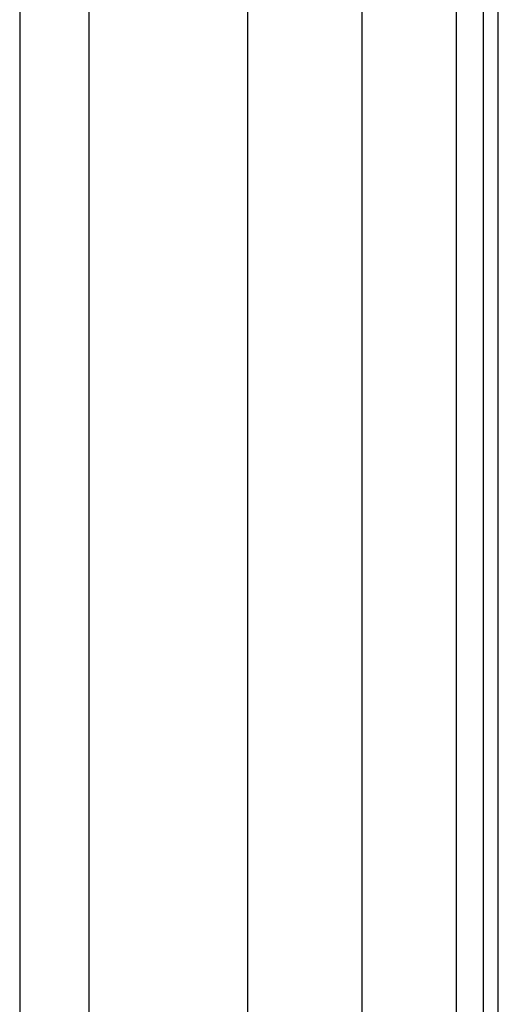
# Model space of a CAD drawing. Header units: inches. Extents: x 3 to 112, y 6 to 61.
# Tile 64 of 140: x 21.61 to 23.27, y 23.15 to 26.56. Entities that reach past the tile are written whole.
import ezdxf

# ---------------------------------------------------------------- set-up
doc = ezdxf.new("R2010")
doc.units = ezdxf.units.IN
doc.header["$MEASUREMENT"] = 0
doc.layers.add('Visible Edges(ANSI)', color=7, linetype='Continuous', lineweight=25)
doc.layers.add('Visible Tangent Edges(ANSI)', color=7, linetype='Continuous', lineweight=25)

msp = doc.modelspace()

# ---------------------------------------------------------------- linework, layer by layer
at = {"layer": 'Visible Edges(ANSI)'}
for p, q in [((22.3999, 18.0536), (22.3999, 38.4867)), ((22.7936, 37.6717), (22.7936, 18.8687)), ((23.2131, 37.3287), (23.2131, 19.2117)), ((23.2661, 19.2117), (23.2661, 37.3287)), ((21.6101, 26.8562), (21.6101, 22.9969)), ((21.8493, 26.7702), (21.8493, 23.0829))]:
    msp.add_line(p, q, dxfattribs=at)
at = {"layer": 'Visible Tangent Edges(ANSI)'}
msp.add_line((23.1201, 37.4), (23.1201, 19.1403), dxfattribs=at)

doc.saveas('drawing.dxf')
